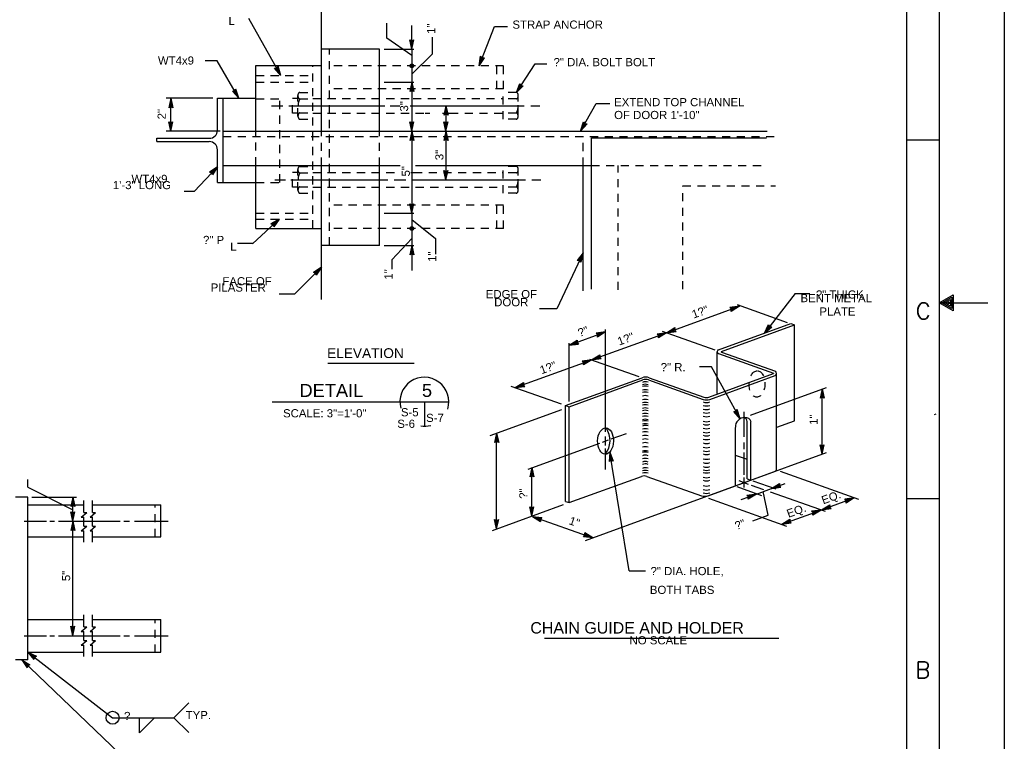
# Model space of a CAD drawing. Extents: x -23 to 19, y -16.2 to 13.8.
# Tile 10 of 12: x 3.9 to 19, y -7.9 to 3.2. Entities that reach past the tile are written whole.
import ezdxf
from ezdxf.enums import TextEntityAlignment as Align

# ---------------------------------------------------------------- set-up
doc = ezdxf.new("R2010")
doc.units = 0
doc.header["$MEASUREMENT"] = 0
doc.linetypes.add('HIDDEN2', pattern=[0.1875, 0.125, -0.0625])
doc.layers.add('01', color=7, linetype='CONTINUOUS')
doc.styles.add('ARIAL', font='Arial')
doc.styles.add('TXT_SHX', font='txt.shx')

msp = doc.modelspace()

# ---------------------------------------------------------------- linework, layer by layer
at = {"layer": '01', "color": 7, "linetype": 'CONTINUOUS'}
for p, q in [((18.978, 13.841), (18.978, -16.159)), ((17.978, 12.841), (17.978, -15.159)), ((17.478, 12.341), (17.478, -14.659)), ((8.51, 1.474), (8.51, 3.687)), ((7.887, 2.325), (7.394, 3.2)), ((9.509, 2.896), (9.509, 3.129)), ((9.895, 2.728), (9.895, 3.093)), ((10.925, 2.474), (11.163, 3.073)), ((11.163, 3.073), (11.363, 3.073)), ((9.895, 2.63), (9.509, 2.896)), ((9.895, 2.728), (9.864, 2.872)), ((9.864, 2.872), (9.895, 2.858)), ((9.895, 2.728), (9.926, 2.872)), ((9.895, 2.858), (9.926, 2.872)), ((10.212, 2.656), (10.212, 2.913)), ((9.399, 2.728), (8.51, 2.728)), ((9.399, 1.46), (9.399, 2.728)), ((9.469, 2.728), (9.923, 2.728)), ((9.895, 2.765), (9.875, 2.859)), ((9.875, 2.859), (9.895, 2.85)), ((9.895, 2.801), (9.885, 2.846)), ((9.885, 2.846), (9.895, 2.842)), ((9.895, 2.765), (9.915, 2.859)), ((9.895, 2.85), (9.915, 2.859)), ((9.895, 2.801), (9.904, 2.846)), ((9.895, 2.842), (9.904, 2.846)), ((9.895, 2.728), (9.895, 2.473)), ((9.895, 2.347), (10.212, 2.656)), ((10.925, 2.474), (10.949, 2.619)), ((10.925, 2.474), (11.007, 2.596)), ((10.939, 2.508), (10.955, 2.603)), ((10.939, 2.508), (10.992, 2.588)), ((10.949, 2.619), (10.973, 2.595)), ((10.952, 2.542), (10.959, 2.587)), ((10.952, 2.542), (10.977, 2.58)), ((10.955, 2.603), (10.97, 2.587)), ((10.959, 2.587), (10.967, 2.58)), ((10.967, 2.58), (10.977, 2.58)), ((10.97, 2.587), (10.992, 2.588)), ((10.973, 2.595), (11.007, 2.596)), ((6.909, 2.548), (6.726, 2.548)), ((7.243, 1.976), (6.909, 2.548)), ((7.504, 2.48), (8.51, 2.48)), ((7.504, 1.474), (7.504, 2.48)), ((7.789, 2.435), (7.823, 2.438)), ((7.887, 2.325), (7.789, 2.435)), ((7.805, 2.429), (7.827, 2.431)), ((7.869, 2.357), (7.805, 2.429)), ((7.82, 2.423), (7.831, 2.424)), ((7.851, 2.389), (7.82, 2.423)), ((7.823, 2.438), (7.843, 2.466)), ((7.827, 2.431), (7.84, 2.449)), ((7.831, 2.424), (7.837, 2.432)), ((7.851, 2.389), (7.837, 2.432)), ((7.869, 2.357), (7.84, 2.449)), ((7.887, 2.325), (7.843, 2.466)), ((9.895, 2.473), (9.895, 2.222)), ((11.497, 2.064), (11.783, 2.501)), ((11.783, 2.501), (11.962, 2.501)), ((7.177, 2.088), (7.197, 2.116)), ((7.243, 1.976), (7.197, 2.116)), ((9.469, 2.223), (9.923, 2.223)), ((9.895, 2.222), (9.864, 2.078)), ((9.895, 2.185), (9.875, 2.091)), ((9.895, 2.149), (9.886, 2.104)), ((9.895, 2.222), (9.895, 1.472)), ((9.895, 2.222), (9.926, 2.078)), ((9.895, 2.185), (9.915, 2.091)), ((9.895, 2.149), (9.905, 2.104)), ((11.497, 2.064), (11.55, 2.201)), ((11.497, 2.064), (11.602, 2.168)), ((11.517, 2.095), (11.552, 2.185)), ((11.517, 2.095), (11.585, 2.163)), ((11.537, 2.125), (11.553, 2.168)), ((11.537, 2.125), (11.569, 2.158)), ((11.55, 2.201), (11.568, 2.173)), ((11.552, 2.185), (11.564, 2.166)), ((11.553, 2.168), (11.559, 2.159)), ((11.559, 2.159), (11.569, 2.158)), ((11.564, 2.166), (11.585, 2.163)), ((11.568, 2.173), (11.602, 2.168)), ((6.845, 1.975), (6.13, 1.975)), ((6.201, 1.975), (6.17, 1.831)), ((6.201, 1.472), (6.201, 1.975)), ((6.201, 1.975), (6.232, 1.831)), ((6.914, 1.976), (7.504, 1.976)), ((6.914, 1.487), (6.914, 1.975)), ((7.001, 0.684), (7.001, 1.976)), ((7.144, 2.085), (7.177, 2.088)), ((7.243, 1.976), (7.144, 2.085)), ((7.16, 2.079), (7.181, 2.081)), ((7.224, 2.008), (7.16, 2.079)), ((7.175, 2.073), (7.186, 2.074)), ((7.206, 2.039), (7.175, 2.073)), ((7.181, 2.081), (7.194, 2.099)), ((7.186, 2.074), (7.191, 2.082)), ((7.206, 2.039), (7.191, 2.082)), ((7.224, 2.008), (7.194, 2.099)), ((9.895, 2.092), (9.864, 2.078)), ((9.895, 2.1), (9.875, 2.091)), ((9.895, 2.108), (9.886, 2.104)), ((9.905, 2.104), (9.895, 2.108)), ((9.915, 2.091), (9.895, 2.1)), ((9.926, 2.078), (9.895, 2.092)), ((6.201, 1.845), (6.17, 1.831)), ((6.201, 1.938), (6.181, 1.844)), ((6.201, 1.853), (6.181, 1.844)), ((6.201, 1.902), (6.192, 1.857)), ((6.201, 1.861), (6.192, 1.857)), ((6.201, 1.938), (6.221, 1.844)), ((6.201, 1.902), (6.211, 1.857)), ((6.211, 1.857), (6.201, 1.861)), ((6.221, 1.844), (6.201, 1.853)), ((6.232, 1.831), (6.201, 1.845)), ((7.744, 1.86), (7.917, 1.86)), ((8.006, 1.86), (9.478, 1.86)), ((9.56, 1.86), (9.709, 1.86)), ((9.871, 1.86), (9.932, 1.86)), ((9.895, 1.86), (10.442, 1.86)), ((10.418, 1.86), (10.387, 1.716)), ((10.418, 1.823), (10.398, 1.729)), ((10.418, 1.86), (10.418, 1.472)), ((10.418, 1.86), (10.449, 1.716)), ((10.418, 1.823), (10.438, 1.729)), ((10.442, 1.86), (11.617, 1.86)), ((11.719, 1.86), (11.855, 1.86)), ((12.483, 1.472), (12.722, 1.896)), ((12.722, 1.896), (12.932, 1.896)), ((10.418, 1.73), (10.387, 1.716)), ((10.418, 1.738), (10.398, 1.729)), ((10.418, 1.787), (10.409, 1.742)), ((10.418, 1.746), (10.409, 1.742)), ((10.418, 1.787), (10.428, 1.742)), ((10.428, 1.742), (10.418, 1.746)), ((10.438, 1.729), (10.418, 1.738)), ((10.449, 1.716), (10.418, 1.73)), ((6.201, 1.472), (6.17, 1.616)), ((6.17, 1.616), (6.201, 1.602)), ((6.201, 1.509), (6.181, 1.603)), ((6.181, 1.603), (6.201, 1.594)), ((6.201, 1.545), (6.191, 1.59)), ((6.191, 1.59), (6.201, 1.586)), ((6.201, 1.472), (6.232, 1.616)), ((6.201, 1.602), (6.232, 1.616)), ((6.201, 1.509), (6.221, 1.603)), ((6.201, 1.594), (6.221, 1.603)), ((6.201, 1.545), (6.21, 1.59)), ((6.201, 1.586), (6.21, 1.59)), ((9.895, 1.472), (9.864, 1.616)), ((9.864, 1.616), (9.895, 1.602)), ((9.895, 1.509), (9.875, 1.603)), ((9.875, 1.603), (9.895, 1.594)), ((9.895, 1.545), (9.885, 1.59)), ((9.885, 1.59), (9.895, 1.586)), ((9.895, 1.472), (9.926, 1.616)), ((9.895, 1.602), (9.926, 1.616)), ((9.895, 1.509), (9.915, 1.603)), ((9.895, 1.594), (9.915, 1.603)), ((9.895, 1.545), (9.904, 1.59)), ((9.895, 1.586), (9.904, 1.59)), ((10.418, 1.472), (10.387, 1.616)), ((10.387, 1.616), (10.418, 1.602)), ((10.418, 1.509), (10.398, 1.603)), ((10.398, 1.603), (10.418, 1.594)), ((10.418, 1.545), (10.408, 1.59)), ((10.408, 1.59), (10.418, 1.586)), ((10.418, 1.472), (10.449, 1.616)), ((10.418, 1.602), (10.449, 1.616)), ((10.418, 1.509), (10.438, 1.603)), ((10.418, 1.594), (10.438, 1.603)), ((10.418, 1.545), (10.427, 1.59)), ((10.418, 1.586), (10.427, 1.59)), ((12.483, 1.472), (12.527, 1.613)), ((12.483, 1.472), (12.581, 1.582)), ((12.501, 1.504), (12.53, 1.596)), ((12.501, 1.504), (12.565, 1.576)), ((12.519, 1.536), (12.532, 1.58)), ((12.519, 1.536), (12.549, 1.57)), ((12.527, 1.613), (12.547, 1.585)), ((12.53, 1.596), (12.543, 1.578)), ((12.532, 1.58), (12.539, 1.571)), ((12.539, 1.571), (12.549, 1.57)), ((12.543, 1.578), (12.565, 1.576)), ((12.547, 1.585), (12.581, 1.582)), ((5.987, 1.311), (5.987, 1.362)), ((5.987, 1.362), (6.789, 1.362)), ((6.957, 1.472), (6.13, 1.472)), ((6.994, 1.472), (10.677, 1.472)), ((9.895, 1.472), (9.864, 1.328)), ((9.895, 1.435), (9.875, 1.341)), ((9.895, 1.399), (9.886, 1.354)), ((9.895, 1.472), (9.895, 0.215)), ((9.895, 1.472), (9.926, 1.328)), ((9.895, 1.435), (9.915, 1.341)), ((9.895, 1.399), (9.905, 1.354)), ((10.418, 1.472), (10.387, 1.328)), ((10.418, 1.435), (10.398, 1.341)), ((10.418, 1.399), (10.409, 1.354)), ((10.418, 1.472), (10.418, 0.726)), ((10.418, 1.472), (10.449, 1.328)), ((10.418, 1.435), (10.438, 1.341)), ((10.418, 1.399), (10.428, 1.354)), ((10.677, 1.472), (15.34, 1.472)), ((12.648, -0.949), (12.648, 1.368)), ((12.648, 1.368), (15.331, 1.368)), ((5.987, 1.311), (6.789, 1.311)), ((9.895, 1.342), (9.864, 1.328)), ((9.895, 1.35), (9.875, 1.341)), ((9.895, 1.358), (9.886, 1.354)), ((9.905, 1.354), (9.895, 1.358)), ((9.915, 1.341), (9.895, 1.35)), ((9.926, 1.328), (9.895, 1.342)), ((10.418, 1.342), (10.387, 1.328)), ((10.418, 1.35), (10.398, 1.341)), ((10.418, 1.358), (10.409, 1.354)), ((10.428, 1.354), (10.418, 1.358)), ((10.438, 1.341), (10.418, 1.35)), ((10.449, 1.328), (10.418, 1.342)), ((17.478, 1.341), (17.978, 1.341)), ((6.914, 0.686), (6.914, 1.186)), ((6.914, 0.926), (6.559, 0.545)), ((6.914, 0.926), (6.793, 0.842)), ((6.914, 0.926), (6.839, 0.8)), ((6.999, 0.943), (9.714, 0.943)), ((7.504, -0.019), (7.504, 0.949)), ((8.51, -1.106), (8.51, 0.944)), ((9.399, -0.28), (9.399, 0.944)), ((9.952, 0.943), (12.648, 0.943)), ((12.519, -0.975), (12.519, 0.941)), ((6.825, 0.831), (6.793, 0.842)), ((6.889, 0.899), (6.81, 0.844)), ((6.831, 0.837), (6.81, 0.844)), ((6.839, 0.8), (6.825, 0.831)), ((6.864, 0.873), (6.827, 0.846)), ((6.836, 0.843), (6.827, 0.846)), ((6.839, 0.817), (6.831, 0.837)), ((6.841, 0.833), (6.836, 0.843)), ((6.889, 0.899), (6.839, 0.817)), ((6.864, 0.873), (6.841, 0.833)), ((10.418, 0.726), (10.387, 0.87)), ((10.387, 0.87), (10.418, 0.856)), ((10.418, 0.763), (10.398, 0.857)), ((10.398, 0.857), (10.418, 0.848)), ((10.418, 0.799), (10.408, 0.844)), ((10.408, 0.844), (10.418, 0.84)), ((10.418, 0.726), (10.449, 0.87)), ((10.418, 0.856), (10.449, 0.87)), ((10.418, 0.763), (10.438, 0.857)), ((10.418, 0.848), (10.438, 0.857)), ((10.418, 0.799), (10.427, 0.844)), ((10.418, 0.84), (10.427, 0.844)), ((6.914, 0.686), (7.504, 0.686)), ((7.792, 0.726), (7.955, 0.726)), ((8.04, 0.726), (9.526, 0.726)), ((9.621, 0.726), (9.801, 0.726)), ((9.896, 0.726), (9.936, 0.726)), ((9.936, 0.726), (11.637, 0.726)), ((11.733, 0.726), (11.871, 0.726)), ((6.559, 0.545), (6.406, 0.545)), ((9.895, 0.215), (9.864, 0.359)), ((9.864, 0.359), (9.895, 0.345)), ((9.895, 0.252), (9.875, 0.346)), ((9.875, 0.346), (9.895, 0.337)), ((9.895, 0.288), (9.885, 0.333)), ((9.885, 0.333), (9.895, 0.329)), ((9.895, 0.215), (9.926, 0.359)), ((9.895, 0.345), (9.926, 0.359)), ((9.895, 0.252), (9.915, 0.346)), ((9.895, 0.337), (9.915, 0.346)), ((9.895, 0.288), (9.904, 0.333)), ((9.895, 0.329), (9.904, 0.333)), ((9.469, 0.217), (9.923, 0.217)), ((9.895, 0.215), (9.895, -0.022)), ((7.861, 0.125), (7.45, -0.253)), ((7.861, 0.125), (7.734, 0.05)), ((7.765, 0.037), (7.734, 0.05)), ((7.834, 0.1), (7.751, 0.051)), ((7.771, 0.042), (7.751, 0.051)), ((7.776, 0.005), (7.765, 0.037)), ((7.807, 0.076), (7.768, 0.052)), ((7.777, 0.048), (7.768, 0.052)), ((7.778, 0.022), (7.771, 0.042)), ((7.861, 0.125), (7.776, 0.005)), ((7.781, 0.038), (7.777, 0.048)), ((7.834, 0.1), (7.778, 0.022)), ((7.807, 0.076), (7.781, 0.038)), ((9.895, 0.116), (10.255, -0.175)), ((7.504, -0.019), (8.51, -0.019)), ((9.895, -0.022), (9.895, -0.28)), ((7.454, -0.249), (7.222, -0.249)), ((9.399, -0.28), (8.51, -0.28)), ((9.469, -0.28), (9.923, -0.28)), ((9.895, -0.175), (9.586, -0.501)), ((9.895, -0.28), (9.864, -0.424)), ((9.895, -0.28), (9.895, -0.665)), ((9.895, -0.28), (9.926, -0.424)), ((10.255, -0.175), (10.255, -0.413)), ((9.895, -0.41), (9.864, -0.424)), ((9.895, -0.317), (9.875, -0.411)), ((9.895, -0.402), (9.875, -0.411)), ((9.895, -0.353), (9.886, -0.398)), ((9.895, -0.394), (9.886, -0.398)), ((9.895, -0.317), (9.915, -0.411)), ((9.895, -0.353), (9.905, -0.398)), ((9.905, -0.398), (9.895, -0.394)), ((9.915, -0.411), (9.895, -0.402)), ((9.926, -0.424), (9.895, -0.41)), ((12.519, -0.394), (12.117, -1.253)), ((12.519, -0.394), (12.43, -0.511)), ((12.503, -0.428), (12.445, -0.504)), ((12.503, -0.428), (12.482, -0.521)), ((12.519, -0.394), (12.486, -0.538)), ((9.586, -0.501), (9.586, -0.641)), ((12.464, -0.512), (12.43, -0.511)), ((12.467, -0.504), (12.445, -0.504)), ((12.488, -0.46), (12.461, -0.497)), ((12.471, -0.497), (12.461, -0.497)), ((12.486, -0.538), (12.464, -0.512)), ((12.482, -0.521), (12.467, -0.504)), ((12.478, -0.505), (12.471, -0.497)), ((12.488, -0.46), (12.478, -0.505)), ((8.51, -0.613), (8.093, -1.025)), ((8.51, -0.613), (8.386, -0.692)), ((8.418, -0.704), (8.386, -0.692)), ((8.484, -0.639), (8.403, -0.691)), ((8.423, -0.699), (8.403, -0.691)), ((8.429, -0.736), (8.418, -0.704)), ((8.458, -0.664), (8.42, -0.69)), ((8.429, -0.693), (8.42, -0.69)), ((8.431, -0.719), (8.423, -0.699)), ((8.51, -0.613), (8.429, -0.736)), ((8.433, -0.703), (8.429, -0.693)), ((8.484, -0.639), (8.431, -0.719)), ((8.458, -0.664), (8.433, -0.703)), ((8.093, -1.025), (7.86, -1.025)), ((15.77, -1.018), (15.3, -1.624)), ((15.77, -1.018), (15.998, -1.018)), ((14.883, -1.186), (15.65, -1.458)), ((17.978, -1.159), (18.728, -1.159)), ((12.117, -1.253), (11.853, -1.253)), ((13.8, -1.617), (14.916, -1.212)), ((14.916, -1.212), (14.77, -1.232)), ((14.794, -1.256), (14.77, -1.232)), ((14.881, -1.225), (14.786, -1.238)), ((14.801, -1.254), (14.786, -1.238)), ((14.916, -1.212), (14.791, -1.29)), ((14.791, -1.29), (14.794, -1.256)), ((14.881, -1.225), (14.8, -1.275)), ((14.8, -1.275), (14.801, -1.254)), ((14.847, -1.237), (14.802, -1.244)), ((14.809, -1.251), (14.802, -1.244)), ((14.847, -1.237), (14.808, -1.262)), ((14.808, -1.262), (14.809, -1.251)), ((14.597, -1.88), (15.705, -1.477)), ((14.643, -1.903), (15.76, -1.497)), ((15.3, -1.624), (15.364, -1.491)), ((15.323, -1.595), (15.364, -1.508)), ((15.364, -1.491), (15.38, -1.521)), ((15.364, -1.508), (15.375, -1.528)), ((15.705, -1.477), (15.76, -1.497)), ((15.76, -2.966), (15.76, -1.497)), ((12.305, -1.81), (12.866, -1.606)), ((12.651, -2.034), (13.8, -1.617)), ((12.866, -1.606), (12.72, -1.626)), ((12.744, -1.65), (12.72, -1.626)), ((12.831, -1.619), (12.736, -1.632)), ((12.751, -1.648), (12.736, -1.632)), ((12.866, -1.606), (12.741, -1.684)), ((12.741, -1.684), (12.744, -1.65)), ((12.831, -1.619), (12.75, -1.67)), ((12.75, -1.67), (12.751, -1.648)), ((12.797, -1.631), (12.752, -1.638)), ((12.759, -1.645), (12.752, -1.638)), ((12.797, -1.631), (12.759, -1.656)), ((12.759, -1.656), (12.759, -1.645)), ((12.864, -3.137), (12.864, -1.569)), ((13.8, -1.617), (13.654, -1.637)), ((13.678, -1.661), (13.654, -1.637)), ((13.765, -1.63), (13.67, -1.643)), ((13.685, -1.659), (13.67, -1.643)), ((13.8, -1.617), (13.675, -1.695)), ((13.765, -1.63), (13.684, -1.68)), ((13.684, -1.68), (13.685, -1.659)), ((13.731, -1.642), (13.686, -1.649)), ((13.693, -1.656), (13.686, -1.649)), ((13.731, -1.642), (13.692, -1.667)), ((13.692, -1.667), (13.693, -1.656)), ((13.731, -1.592), (14.539, -1.878)), ((13.8, -1.617), (13.925, -1.539)), ((13.8, -1.617), (13.946, -1.597)), ((13.835, -1.604), (13.916, -1.554)), ((13.835, -1.604), (13.93, -1.591)), ((13.869, -1.592), (13.908, -1.567)), ((13.869, -1.592), (13.914, -1.585)), ((13.908, -1.567), (13.907, -1.578)), ((13.907, -1.578), (13.914, -1.585)), ((13.916, -1.554), (13.915, -1.575)), ((13.915, -1.575), (13.93, -1.591)), ((13.925, -1.539), (13.922, -1.573)), ((13.922, -1.573), (13.946, -1.597)), ((15.3, -1.624), (15.413, -1.529)), ((15.323, -1.595), (15.396, -1.533)), ((15.345, -1.566), (15.364, -1.525)), ((15.345, -1.566), (15.379, -1.536)), ((15.364, -1.525), (15.37, -1.534)), ((15.37, -1.534), (15.379, -1.536)), ((15.375, -1.528), (15.396, -1.533)), ((15.38, -1.521), (15.413, -1.529)), ((12.305, -1.81), (12.43, -1.732)), ((12.305, -2.669), (12.305, -1.776)), ((12.305, -1.81), (12.451, -1.79)), ((12.34, -1.797), (12.421, -1.746)), ((12.34, -1.797), (12.435, -1.784)), ((12.374, -1.785), (12.412, -1.76)), ((12.374, -1.785), (12.419, -1.778)), ((12.412, -1.76), (12.412, -1.771)), ((12.412, -1.771), (12.419, -1.778)), ((12.421, -1.746), (12.42, -1.768)), ((12.42, -1.768), (12.435, -1.784)), ((12.43, -1.732), (12.427, -1.766)), ((12.427, -1.766), (12.451, -1.79)), ((13.675, -1.695), (13.678, -1.661)), ((12.651, -2.034), (12.776, -1.956)), ((12.776, -1.956), (12.773, -1.99)), ((14.577, -2.549), (14.577, -1.904)), ((14.597, -1.937), (15.442, -2.236)), ((14.641, -1.914), (15.468, -2.207)), ((8.608, -2.086), (9.932, -2.086)), ((11.479, -2.459), (12.653, -2.033)), ((12.653, -2.033), (12.507, -2.053)), ((12.531, -2.077), (12.507, -2.053)), ((12.618, -2.046), (12.523, -2.059)), ((12.538, -2.075), (12.523, -2.059)), ((12.653, -2.033), (12.528, -2.111)), ((12.528, -2.111), (12.531, -2.077)), ((12.618, -2.046), (12.537, -2.096)), ((12.537, -2.096), (12.538, -2.075)), ((12.584, -2.058), (12.539, -2.065)), ((12.546, -2.072), (12.539, -2.065)), ((12.584, -2.058), (12.545, -2.083)), ((12.545, -2.083), (12.546, -2.072)), ((12.618, -2.021), (13.377, -2.29)), ((12.651, -2.034), (12.797, -2.014)), ((12.686, -2.021), (12.767, -1.971)), ((12.686, -2.021), (12.781, -2.008)), ((12.72, -2.009), (12.759, -1.984)), ((12.72, -2.009), (12.765, -2.002)), ((12.759, -1.984), (12.758, -1.995)), ((12.758, -1.995), (12.765, -2.002)), ((12.767, -1.971), (12.766, -1.992)), ((12.766, -1.992), (12.781, -2.008)), ((12.773, -1.99), (12.797, -2.014)), ((14.489, -2.138), (14.305, -2.138)), ((14.45, -2.603), (15.442, -2.242)), ((14.926, -2.935), (14.489, -2.138)), ((15.486, -3.717), (15.486, -2.241)), ((11.479, -2.459), (11.604, -2.381)), ((11.514, -2.446), (11.595, -2.396)), ((11.548, -2.434), (11.587, -2.409)), ((11.587, -2.409), (11.586, -2.42)), ((11.595, -2.396), (11.594, -2.417)), ((11.604, -2.381), (11.601, -2.415)), ((11.601, -2.415), (11.625, -2.439)), ((12.25, -2.732), (13.424, -2.306)), ((12.305, -2.752), (13.437, -2.341)), ((13.521, -2.341), (14.36, -2.638)), ((13.534, -2.306), (14.373, -2.603)), ((14.462, -2.638), (15.466, -2.273)), ((11.411, -2.435), (12.185, -2.709)), ((11.479, -2.459), (11.625, -2.439)), ((11.514, -2.446), (11.609, -2.433)), ((11.548, -2.434), (11.593, -2.427)), ((11.586, -2.42), (11.593, -2.427)), ((11.594, -2.417), (11.609, -2.433)), ((15.088, -2.879), (16.251, -2.457)), ((16.185, -2.477), (16.154, -2.621)), ((16.185, -2.514), (16.165, -2.608)), ((16.185, -2.55), (16.176, -2.595)), ((16.185, -3.48), (16.185, -2.477)), ((16.185, -2.477), (16.216, -2.621)), ((16.185, -2.514), (16.205, -2.608)), ((16.185, -2.55), (16.195, -2.595)), ((7.753, -2.675), (10.462, -2.675)), ((10.087, -2.675), (10.087, -3.05)), ((16.185, -2.607), (16.154, -2.621)), ((16.185, -2.599), (16.165, -2.608)), ((16.185, -2.591), (16.176, -2.595)), ((16.195, -2.595), (16.185, -2.591)), ((16.205, -2.608), (16.185, -2.599)), ((16.216, -2.621), (16.185, -2.607)), ((11.096, -3.19), (12.193, -2.792)), ((12.25, -2.732), (12.305, -2.752)), ((12.25, -4.201), (12.25, -2.732)), ((12.305, -4.221), (12.305, -2.752)), ((14.83, -2.824), (14.863, -2.821)), ((14.926, -2.935), (14.83, -2.824)), ((14.845, -2.83), (14.867, -2.828)), ((14.908, -2.903), (14.845, -2.83)), ((14.86, -2.836), (14.871, -2.835)), ((14.891, -2.871), (14.86, -2.836)), ((14.863, -2.821), (14.884, -2.794)), ((14.867, -2.828), (14.881, -2.811)), ((14.871, -2.835), (14.877, -2.827)), ((14.891, -2.871), (14.877, -2.827)), ((14.908, -2.903), (14.881, -2.811)), ((14.926, -2.935), (14.884, -2.794)), ((14.991, -3.211), (14.991, -2.827)), ((17.908, -2.868), (17.935, -2.858)), ((15.037, -3.855), (15.037, -2.975)), ((15.094, -3.877), (15.094, -2.981)), ((15.489, -3.064), (15.76, -2.966)), ((11.195, -3.157), (11.164, -3.301)), ((11.195, -4.624), (11.195, -3.157)), ((11.195, -3.157), (11.226, -3.301)), ((12.952, -3.244), (13.187, -3.159)), ((14.856, -3.964), (14.856, -3.067)), ((11.195, -3.287), (11.164, -3.301)), ((11.195, -3.194), (11.175, -3.288)), ((11.195, -3.279), (11.175, -3.288)), ((11.195, -3.23), (11.186, -3.275)), ((11.195, -3.271), (11.186, -3.275)), ((11.195, -3.194), (11.215, -3.288)), ((11.195, -3.23), (11.205, -3.275)), ((11.205, -3.275), (11.195, -3.271)), ((11.215, -3.288), (11.195, -3.279)), ((11.226, -3.301), (11.195, -3.287)), ((11.679, -3.709), (12.776, -3.308)), ((12.819, -3.293), (12.909, -3.26)), ((12.864, -3.345), (12.864, -3.206)), ((14.991, -3.4), (14.991, -3.3)), ((12.556, -4.802), (16.254, -3.455)), ((12.864, -3.711), (12.864, -3.389)), ((12.929, -3.446), (12.922, -3.593)), ((13.229, -5.267), (12.929, -3.446)), ((12.929, -3.446), (12.983, -3.583)), ((14.991, -3.795), (14.991, -3.451)), ((16.185, -3.48), (16.154, -3.336)), ((16.154, -3.336), (16.185, -3.35)), ((16.185, -3.443), (16.165, -3.349)), ((16.165, -3.349), (16.185, -3.358)), ((16.185, -3.407), (16.175, -3.362)), ((16.175, -3.362), (16.185, -3.366)), ((16.185, -3.48), (16.216, -3.336)), ((16.185, -3.35), (16.216, -3.336)), ((16.185, -3.443), (16.205, -3.349)), ((16.185, -3.358), (16.205, -3.349)), ((16.185, -3.407), (16.194, -3.362)), ((16.185, -3.366), (16.194, -3.362)), ((12.95, -3.574), (12.922, -3.593)), ((12.935, -3.483), (12.931, -3.579)), ((12.949, -3.566), (12.931, -3.579)), ((12.935, -3.483), (12.97, -3.572)), ((12.941, -3.518), (12.939, -3.564)), ((12.948, -3.558), (12.939, -3.564)), ((12.941, -3.518), (12.958, -3.561)), ((12.958, -3.561), (12.948, -3.558)), ((12.97, -3.572), (12.949, -3.566)), ((12.983, -3.583), (12.95, -3.574)), ((14.854, -3.491), (15.036, -3.555)), ((11.735, -3.681), (11.704, -3.825)), ((11.735, -3.718), (11.715, -3.812)), ((11.735, -3.754), (11.726, -3.799)), ((11.735, -4.428), (11.735, -3.681)), ((11.735, -3.681), (11.766, -3.825)), ((11.735, -3.718), (11.755, -3.812)), ((11.735, -3.754), (11.745, -3.799)), ((15.094, -3.877), (15.468, -3.741)), ((15.544, -3.738), (16.742, -4.167)), ((4.007, -3.985), (4.007, -3.867)), ((11.735, -3.811), (11.704, -3.825)), ((11.735, -3.803), (11.715, -3.812)), ((11.735, -3.795), (11.726, -3.799)), ((11.745, -3.799), (11.735, -3.795)), ((11.755, -3.812), (11.735, -3.803)), ((11.766, -3.825), (11.735, -3.811)), ((12.305, -4.221), (13.414, -3.818)), ((13.498, -3.818), (14.337, -4.115)), ((14.906, -3.884), (15.053, -3.936)), ((14.913, -3.943), (15.053, -3.891)), ((14.991, -3.988), (14.991, -3.836)), ((15.037, -3.855), (15.094, -3.876)), ((15.122, -3.886), (15.476, -4.011)), ((4.007, -3.985), (4.695, -4.329)), ((14.439, -4.115), (14.856, -3.964)), ((14.879, -3.975), (15.257, -4.11)), ((15.099, -3.952), (15.284, -4.018)), ((15.177, -4.089), (15.408, -4.005)), ((15.356, -4.415), (15.282, -4.051)), ((15.389, -4.055), (16.23, -4.354)), ((15.408, -4.005), (15.533, -3.927)), ((15.408, -4.005), (15.619, -3.929)), ((15.408, -4.005), (15.554, -3.985)), ((15.443, -3.992), (15.524, -3.942)), ((15.443, -3.992), (15.538, -3.979)), ((15.477, -3.98), (15.516, -3.956)), ((15.477, -3.98), (15.522, -3.973)), ((15.516, -3.956), (15.515, -3.966)), ((15.515, -3.966), (15.522, -3.973)), ((15.524, -3.942), (15.523, -3.964)), ((15.523, -3.964), (15.538, -3.979)), ((15.533, -3.927), (15.53, -3.961)), ((15.53, -3.961), (15.554, -3.985)), ((4.005, -4.135), (3.82, -4.135)), ((4.005, -6.631), (4.005, -4.135)), ((4.066, -4.135), (4.754, -4.135)), ((4.695, -4.135), (4.664, -4.279)), ((4.695, -4.172), (4.675, -4.266)), ((4.695, -4.208), (4.686, -4.253)), ((4.695, -4.506), (4.695, -4.135)), ((4.695, -4.135), (4.726, -4.279)), ((4.695, -4.172), (4.715, -4.266)), ((4.695, -4.208), (4.705, -4.253)), ((4.863, -4.37), (4.863, -4.189)), ((4.999, -4.37), (4.999, -4.189)), ((12.25, -4.201), (12.305, -4.221)), ((14.442, -4.153), (15.641, -4.58)), ((14.942, -4.174), (15.177, -4.089)), ((15.177, -4.089), (15.031, -4.109)), ((15.055, -4.133), (15.031, -4.109)), ((15.142, -4.102), (15.047, -4.115)), ((15.062, -4.13), (15.047, -4.115)), ((15.177, -4.089), (15.052, -4.167)), ((15.052, -4.167), (15.055, -4.133)), ((15.142, -4.102), (15.061, -4.152)), ((15.061, -4.152), (15.062, -4.13)), ((15.108, -4.114), (15.063, -4.121)), ((15.07, -4.128), (15.063, -4.121)), ((15.108, -4.114), (15.069, -4.139)), ((15.069, -4.139), (15.07, -4.128)), ((16.176, -4.331), (16.678, -4.149)), ((16.678, -4.149), (16.532, -4.169)), ((16.556, -4.193), (16.532, -4.169)), ((16.643, -4.162), (16.548, -4.175)), ((16.563, -4.191), (16.548, -4.175)), ((16.678, -4.149), (16.553, -4.227)), ((16.553, -4.227), (16.556, -4.193)), ((16.643, -4.162), (16.562, -4.212)), ((16.562, -4.212), (16.563, -4.191)), ((16.609, -4.174), (16.564, -4.181)), ((16.571, -4.188), (16.564, -4.181)), ((16.609, -4.174), (16.57, -4.199)), ((16.57, -4.199), (16.571, -4.188)), ((17.478, -4.159), (17.978, -4.159)), ((4.005, -4.257), (4.863, -4.257)), ((4.695, -4.265), (4.664, -4.279)), ((4.695, -4.506), (4.664, -4.362)), ((4.664, -4.362), (4.695, -4.376)), ((4.695, -4.257), (4.675, -4.266)), ((4.695, -4.469), (4.675, -4.375)), ((4.675, -4.375), (4.695, -4.384)), ((4.695, -4.249), (4.686, -4.253)), ((4.705, -4.253), (4.695, -4.249)), ((4.715, -4.266), (4.695, -4.257)), ((4.726, -4.279), (4.695, -4.265)), ((4.695, -4.506), (4.726, -4.362)), ((4.695, -4.376), (4.726, -4.362)), ((4.695, -4.469), (4.715, -4.375)), ((4.695, -4.384), (4.715, -4.375)), ((4.824, -4.443), (4.91, -4.37)), ((4.863, -4.37), (4.91, -4.37)), ((4.96, -4.443), (5.046, -4.37)), ((4.999, -4.257), (6.045, -4.257)), ((4.999, -4.37), (5.046, -4.37)), ((6.045, -4.747), (6.045, -4.257)), ((11.13, -4.648), (12.22, -4.252)), ((11.735, -4.428), (11.704, -4.284)), ((11.704, -4.284), (11.735, -4.298)), ((11.735, -4.391), (11.715, -4.297)), ((11.715, -4.297), (11.735, -4.306)), ((11.735, -4.355), (11.725, -4.31)), ((11.725, -4.31), (11.735, -4.314)), ((11.735, -4.428), (11.766, -4.284)), ((11.735, -4.298), (11.766, -4.284)), ((11.735, -4.391), (11.755, -4.297)), ((11.735, -4.306), (11.755, -4.297)), ((11.735, -4.355), (11.744, -4.31)), ((11.735, -4.314), (11.744, -4.31)), ((15.566, -4.552), (16.17, -4.334)), ((16.17, -4.334), (16.024, -4.354)), ((16.048, -4.378), (16.024, -4.354)), ((16.135, -4.347), (16.04, -4.36)), ((16.055, -4.375), (16.04, -4.36)), ((16.17, -4.334), (16.045, -4.412)), ((16.045, -4.412), (16.048, -4.378)), ((16.135, -4.347), (16.054, -4.397)), ((16.054, -4.397), (16.055, -4.375)), ((16.101, -4.359), (16.056, -4.366)), ((16.063, -4.373), (16.056, -4.366)), ((16.101, -4.359), (16.062, -4.383)), ((16.062, -4.383), (16.063, -4.373)), ((16.176, -4.331), (16.301, -4.253)), ((16.176, -4.331), (16.322, -4.311)), ((16.211, -4.318), (16.292, -4.268)), ((16.211, -4.318), (16.306, -4.305)), ((16.245, -4.306), (16.284, -4.281)), ((16.245, -4.306), (16.29, -4.299)), ((16.284, -4.281), (16.283, -4.292)), ((16.283, -4.292), (16.29, -4.299)), ((16.292, -4.268), (16.291, -4.289)), ((16.291, -4.289), (16.306, -4.305)), ((16.301, -4.253), (16.298, -4.287)), ((16.298, -4.287), (16.322, -4.311)), ((3.951, -4.506), (4.291, -4.506)), ((4.345, -4.506), (4.415, -4.506)), ((4.478, -4.506), (5.423, -4.506)), ((4.695, -4.506), (4.664, -4.65)), ((4.695, -4.433), (4.685, -4.388)), ((4.685, -4.388), (4.695, -4.392)), ((4.695, -4.433), (4.704, -4.388)), ((4.695, -4.392), (4.704, -4.388)), ((4.695, -6.26), (4.695, -4.506)), ((4.695, -4.506), (4.726, -4.65)), ((4.824, -4.443), (4.863, -4.443)), ((4.863, -4.579), (4.863, -4.443)), ((4.96, -4.443), (4.999, -4.443)), ((4.999, -4.579), (4.999, -4.443)), ((5.479, -4.506), (5.563, -4.506)), ((5.642, -4.506), (6.157, -4.506)), ((11.195, -4.624), (11.164, -4.48)), ((11.164, -4.48), (11.195, -4.494)), ((11.195, -4.587), (11.175, -4.493)), ((11.175, -4.493), (11.195, -4.502)), ((11.195, -4.551), (11.185, -4.506)), ((11.185, -4.506), (11.195, -4.51)), ((11.195, -4.624), (11.226, -4.48)), ((11.195, -4.494), (11.226, -4.48)), ((11.195, -4.587), (11.215, -4.493)), ((11.195, -4.502), (11.215, -4.493)), ((11.195, -4.551), (11.204, -4.506)), ((11.195, -4.51), (11.204, -4.506)), ((11.743, -4.432), (12.67, -4.762)), ((11.743, -4.432), (11.889, -4.451)), ((11.743, -4.432), (11.868, -4.509)), ((11.778, -4.444), (11.873, -4.457)), ((11.778, -4.444), (11.86, -4.495)), ((11.812, -4.456), (11.851, -4.48)), ((11.812, -4.456), (11.858, -4.462)), ((11.858, -4.462), (11.85, -4.47)), ((11.85, -4.47), (11.851, -4.48)), ((11.873, -4.457), (11.858, -4.473)), ((11.858, -4.473), (11.86, -4.495)), ((11.889, -4.451), (11.865, -4.476)), ((11.865, -4.476), (11.868, -4.509)), ((15.121, -4.5), (15.356, -4.415)), ((15.566, -4.552), (15.691, -4.474)), ((15.601, -4.539), (15.682, -4.489)), ((15.601, -4.539), (15.696, -4.526)), ((15.635, -4.527), (15.674, -4.503)), ((15.635, -4.527), (15.68, -4.52)), ((15.674, -4.503), (15.673, -4.513)), ((15.673, -4.513), (15.68, -4.52)), ((15.682, -4.489), (15.681, -4.511)), ((15.681, -4.511), (15.696, -4.526)), ((15.691, -4.474), (15.688, -4.508)), ((15.688, -4.508), (15.712, -4.532)), ((4.695, -4.636), (4.664, -4.65)), ((4.695, -4.543), (4.675, -4.637)), ((4.695, -4.628), (4.675, -4.637)), ((4.695, -4.579), (4.686, -4.624)), ((4.695, -4.62), (4.686, -4.624)), ((4.695, -4.543), (4.715, -4.637)), ((4.695, -4.579), (4.705, -4.624)), ((4.705, -4.624), (4.695, -4.62)), ((4.715, -4.637), (4.695, -4.628)), ((4.726, -4.65), (4.695, -4.636)), ((4.824, -4.652), (4.91, -4.579)), ((4.824, -4.652), (4.863, -4.652)), ((4.863, -4.579), (4.91, -4.579)), ((4.863, -4.826), (4.863, -4.652)), ((4.96, -4.652), (5.046, -4.579)), ((4.96, -4.652), (4.999, -4.652)), ((4.999, -4.579), (5.046, -4.579)), ((4.999, -4.826), (4.999, -4.652)), ((15.566, -4.552), (15.712, -4.532)), ((4.005, -4.747), (4.863, -4.747)), ((4.999, -4.747), (6.045, -4.747)), ((12.524, -4.743), (12.548, -4.718)), ((12.67, -4.762), (12.524, -4.743)), ((12.54, -4.737), (12.555, -4.721)), ((12.635, -4.75), (12.54, -4.737)), ((12.67, -4.762), (12.545, -4.685)), ((12.548, -4.718), (12.545, -4.685)), ((12.635, -4.75), (12.553, -4.699)), ((12.555, -4.721), (12.553, -4.699)), ((12.555, -4.732), (12.563, -4.724)), ((12.601, -4.738), (12.555, -4.732)), ((12.601, -4.738), (12.562, -4.714)), ((12.563, -4.724), (12.562, -4.714)), ((13.229, -5.267), (13.479, -5.267)), ((4.005, -6.01), (4.863, -6.01)), ((4.863, -6.123), (4.863, -5.942)), ((4.999, -6.123), (4.999, -5.942)), ((4.999, -6.01), (6.045, -6.01)), ((6.045, -6.513), (6.045, -6.01)), ((4.695, -6.26), (4.664, -6.116)), ((4.664, -6.116), (4.695, -6.13)), ((4.695, -6.223), (4.675, -6.129)), ((4.675, -6.129), (4.695, -6.138)), ((4.695, -6.187), (4.685, -6.142)), ((4.685, -6.142), (4.695, -6.146)), ((4.695, -6.26), (4.726, -6.116)), ((4.695, -6.13), (4.726, -6.116)), ((4.695, -6.223), (4.715, -6.129)), ((4.695, -6.138), (4.715, -6.129)), ((4.695, -6.187), (4.704, -6.142)), ((4.695, -6.146), (4.704, -6.142)), ((4.824, -6.196), (4.91, -6.123)), ((4.863, -6.123), (4.91, -6.123)), ((4.96, -6.196), (5.046, -6.123)), ((4.999, -6.123), (5.046, -6.123)), ((3.951, -6.26), (4.291, -6.26)), ((4.345, -6.26), (4.415, -6.26)), ((4.478, -6.26), (5.423, -6.26)), ((4.824, -6.196), (4.863, -6.196)), ((4.824, -6.405), (4.91, -6.332)), ((4.863, -6.332), (4.863, -6.196)), ((4.863, -6.332), (4.91, -6.332)), ((4.96, -6.196), (4.999, -6.196)), ((4.96, -6.405), (5.046, -6.332)), ((4.999, -6.332), (4.999, -6.196)), ((4.999, -6.332), (5.046, -6.332)), ((5.479, -6.26), (5.563, -6.26)), ((5.642, -6.26), (6.157, -6.26)), ((11.927, -6.296), (15.52, -6.296)), ((4.824, -6.405), (4.863, -6.405)), ((4.863, -6.579), (4.863, -6.405)), ((4.96, -6.405), (4.999, -6.405)), ((4.999, -6.579), (4.999, -6.405)), ((4.005, -6.631), (3.82, -6.631)), ((3.913, -6.631), (5.411, -8.066)), ((3.913, -6.631), (4.038, -6.708)), ((3.913, -6.631), (3.996, -6.753)), ((4.005, -6.513), (4.863, -6.513)), ((4.005, -6.513), (5.306, -7.517)), ((4.005, -6.513), (4.138, -6.576)), ((4.005, -6.513), (4.1, -6.626)), ((4.034, -6.536), (4.121, -6.577)), ((4.034, -6.536), (4.096, -6.609)), ((4.063, -6.558), (4.093, -6.592)), ((4.063, -6.558), (4.105, -6.577)), ((4.095, -6.583), (4.093, -6.592)), ((4.105, -6.577), (4.095, -6.583)), ((4.102, -6.588), (4.096, -6.609)), ((4.108, -6.592), (4.1, -6.626)), ((4.121, -6.577), (4.102, -6.588)), ((4.138, -6.576), (4.108, -6.592)), ((4.999, -6.513), (6.045, -6.513)), ((3.94, -6.657), (4.021, -6.707)), ((3.94, -6.657), (3.994, -6.736)), ((3.966, -6.681), (3.992, -6.719)), ((3.966, -6.681), (4.005, -6.705)), ((3.995, -6.71), (3.992, -6.719)), ((4.001, -6.715), (3.994, -6.736)), ((4.005, -6.705), (3.995, -6.71)), ((4.007, -6.721), (3.996, -6.753)), ((4.021, -6.707), (4.001, -6.715)), ((4.038, -6.708), (4.007, -6.721)), ((6.246, -7.517), (6.473, -7.29)), ((5.306, -7.517), (6.246, -7.517)), ((5.721, -7.746), (5.721, -7.517)), ((5.721, -7.746), (5.948, -7.519)), ((6.246, -7.517), (6.473, -7.744))]:
    msp.add_line(p, q, dxfattribs=at)
at = {"layer": '01', "color": 7, "linetype": 'HIDDEN2'}
for p, q in [((8.631, -0.28), (8.631, 2.728)), ((8.378, -0.019), (8.378, 2.48)), ((11.3, 2.474), (8.628, 2.474)), ((11.197, 2.119), (11.197, 2.474)), ((11.3, 2.119), (11.3, 2.474)), ((7.504, 2.325), (8.378, 2.325)), ((7.504, 2.223), (8.378, 2.223)), ((11.3, 2.119), (8.628, 2.119)), ((7.504, 1.969), (7.872, 1.969)), ((7.872, 0.686), (7.872, 1.969)), ((8.147, 1.973), (8.064, 1.973)), ((8.064, 1.747), (8.064, 1.973)), ((8.149, 1.7), (8.149, 2.02)), ((8.176, 2.065), (8.378, 2.065)), ((8.176, 1.968), (8.378, 1.968)), ((8.378, 1.973), (9.914, 1.973)), ((9.914, 1.973), (11.293, 1.973)), ((11.497, 2.064), (11.295, 2.064)), ((11.295, 1.653), (11.295, 2.064)), ((11.497, 1.967), (11.295, 1.967)), ((11.524, 1.699), (11.524, 2.019)), ((8.147, 1.747), (8.064, 1.747)), ((8.176, 1.751), (8.378, 1.751)), ((8.378, 1.747), (10.111, 1.747)), ((10.1, 1.747), (10.169, 1.747)), ((10.363, 1.747), (10.482, 1.747)), ((10.482, 1.747), (11.293, 1.747)), ((11.497, 1.75), (11.295, 1.75)), ((8.176, 1.654), (8.378, 1.654)), ((11.497, 1.653), (11.295, 1.653)), ((7.001, 1.391), (15.528, 1.391)), ((7.504, 0.949), (7.504, 1.474)), ((8.51, 0.944), (8.51, 1.474)), ((9.399, 0.944), (9.399, 1.46)), ((12.519, 0.941), (12.519, 1.391)), ((8.176, 0.931), (8.378, 0.931)), ((11.497, 0.93), (11.295, 0.93)), ((11.295, 0.519), (11.295, 0.93)), ((12.648, 0.943), (15.338, 0.943)), ((13.06, -0.962), (13.06, 0.943)), ((8.147, 0.839), (8.064, 0.839)), ((8.064, 0.613), (8.064, 0.839)), ((8.149, 0.566), (8.149, 0.886)), ((8.176, 0.834), (8.378, 0.834)), ((8.378, 0.839), (9.695, 0.839)), ((9.878, 0.839), (9.93, 0.839)), ((9.93, 0.839), (11.293, 0.839)), ((11.497, 0.833), (11.295, 0.833)), ((11.524, 0.565), (11.524, 0.885)), ((7.504, 0.686), (7.872, 0.686)), ((8.147, 0.613), (8.064, 0.613)), ((8.176, 0.617), (8.378, 0.617)), ((8.378, 0.613), (11.293, 0.613)), ((11.497, 0.616), (11.295, 0.616)), ((14.048, -0.952), (14.048, 0.633)), ((14.048, 0.633), (15.47, 0.633)), ((8.176, 0.52), (8.378, 0.52)), ((11.497, 0.519), (11.295, 0.519)), ((11.3, 0.336), (8.628, 0.336)), ((11.197, -0.021), (11.197, 0.336)), ((11.3, -0.021), (11.3, 0.336)), ((7.504, 0.217), (8.378, 0.217)), ((7.504, 0.125), (8.378, 0.125)), ((11.3, -0.021), (8.628, -0.021)), ((5.959, -4.747), (5.959, -4.25)), ((5.959, -6.518), (5.959, -6.013))]:
    msp.add_line(p, q, dxfattribs=at)
at = {"layer": '01', "color": 7, "linetype": 'CONTINUOUS'}
msp.add_lwpolyline([(17.978, -1.159), (18.195, -1.034), (18.195, -1.284)], close=True, dxfattribs=at)
for points in [[(18.021, -1.159), (18.174, -1.07), (18.174, -1.248), (18.022, -1.16)], [(18.061, -1.16), (18.153, -1.106), (18.153, -1.212), (18.06, -1.158)], [(18.103, -1.16), (18.133, -1.142), (18.133, -1.176), (18.106, -1.161)]]:
    msp.add_lwpolyline(points, dxfattribs=at)
for centre, radius in [((9.895, 2.474), 0.0289), ((9.895, 2.474), 0.0224), ((9.895, 2.474), 0.0164), ((9.895, 2.474), 0.00831), ((9.895, -0.021), 0.0289), ((9.895, -0.021), 0.0224), ((9.895, -0.021), 0.0164), ((9.895, -0.021), 0.00831), ((5.306, -7.517), 0.0989)]:
    msp.add_circle(centre, radius, dxfattribs=at)
at = {"layer": '01', "color": 7, "linetype": 'HIDDEN2'}
for centre, start, end in [((8.381, 1.86), 152.047, 207.953), ((11.293, 1.859), 332.047, 27.953), ((8.381, 0.726), 152.047, 207.953), ((11.293, 0.725), 332.047, 27.953)]:
    msp.add_arc(centre, 0.231, start, end, dxfattribs=at)
at = {"layer": '01', "color": 7, "linetype": 'CONTINUOUS'}
for centre, radius, start, end in [((6.789, 1.487), 0.125, 270, 360), ((6.789, 1.186), 0.125, 0, 90), ((14.607, -1.908), 0.03, 109.9992, 250.494), ((14.646, -1.909), 0.00678, 114.2037, 225.1866), ((15.441, -2.239), 0.00383, 289.9831, 70.4976), ((15.448, -2.239), 0.0382, 298.441, 58.0876), ((10.087, -2.675), 0.375, 342.7089, 195.2686), ((13.48, -2.459), 0.162, 70.4976, 109.9562), ((13.474, -2.495), 0.125, 70.4976, 109.9562), ((13.474, -2.532), 0.125, 70.4976, 109.9562), ((13.48, -2.459), 0.125, 70.4976, 109.9562), ((13.474, -2.56), 0.125, 70.4976, 109.9562), ((13.474, -2.616), 0.125, 70.4976, 109.9562), ((13.474, -2.653), 0.125, 70.4976, 109.9562), ((13.474, -2.705), 0.125, 70.4976, 109.9562), ((13.474, -2.765), 0.125, 70.4976, 109.9562), ((13.474, -2.81), 0.125, 70.4976, 109.9562), ((14.411, -2.496), 0.151, 250.4976, 289.9786), ((14.411, -2.536), 0.151, 250.4976, 289.9786), ((14.411, -2.496), 0.114, 250.4976, 289.9786), ((13.474, -2.846), 0.125, 70.4976, 109.9562), ((13.474, -2.894), 0.125, 70.4976, 109.9562), ((13.474, -2.931), 0.125, 70.4976, 109.9562), ((13.474, -2.979), 0.125, 70.4976, 109.9562), ((14.411, -2.588), 0.151, 250.4976, 289.9786), ((14.411, -2.644), 0.151, 250.4976, 289.9786), ((14.411, -2.697), 0.151, 250.4976, 289.9786), ((13.474, -3.019), 0.125, 70.4976, 109.9562), ((13.474, -3.068), 0.125, 70.4976, 109.9562), ((13.474, -3.092), 0.125, 70.4976, 109.9562), ((13.474, -3.136), 0.125, 70.4976, 109.9562), ((14.411, -2.753), 0.151, 250.4976, 289.9786), ((14.411, -2.83), 0.151, 250.4976, 289.9786), ((14.996, -3.057), 0.14, 87.9286, 184.0134), ((14.969, -2.984), 0.0688, 7.1819, 75.4691), ((15.012, -3.002), 0.0855, 14.156, 96.7747), ((10.087, -2.675), 0.375, 261.6743, 284.9216), ((12.595, -3.269), 0.338, 321.3499, 34.6807), ((13.474, -3.164), 0.125, 70.4976, 109.9562), ((13.474, -3.213), 0.125, 70.4976, 109.9562), ((13.474, -3.261), 0.125, 70.4976, 109.9562), ((14.411, -2.878), 0.151, 250.4976, 289.9786), ((14.411, -2.938), 0.151, 250.4976, 289.9786), ((14.411, -2.999), 0.151, 250.4976, 289.9786), ((13.474, -3.317), 0.125, 70.4976, 109.9562), ((13.474, -3.37), 0.125, 70.4976, 109.9562), ((13.474, -3.426), 0.125, 70.4976, 109.9562), ((14.411, -3.047), 0.151, 250.4976, 289.9786), ((14.411, -3.104), 0.151, 250.4976, 289.9786), ((14.411, -3.164), 0.151, 250.4976, 289.9786), ((13.474, -3.49), 0.125, 70.4976, 109.9562), ((13.474, -3.551), 0.125, 70.4976, 109.9562), ((13.474, -3.571), 0.125, 70.4976, 109.9562), ((14.411, -3.228), 0.151, 250.4976, 289.9786), ((14.411, -3.285), 0.151, 250.4976, 289.9786), ((13.474, -3.619), 0.125, 70.4976, 109.9562), ((13.474, -3.668), 0.125, 70.4976, 109.9562), ((13.474, -3.716), 0.125, 70.4976, 109.9562), ((14.411, -3.333), 0.151, 250.4976, 289.9786), ((14.411, -3.406), 0.151, 250.4976, 289.9786), ((14.411, -3.466), 0.151, 250.4976, 289.9786), ((13.474, -3.752), 0.125, 70.4976, 109.9562), ((13.474, -3.813), 0.125, 70.4976, 109.9562), ((13.474, -3.853), 0.125, 70.4976, 109.9562), ((13.474, -3.889), 0.125, 70.4976, 109.9562), ((14.411, -3.527), 0.151, 250.4976, 289.9786), ((14.411, -3.575), 0.151, 250.4976, 289.9786), ((14.411, -3.615), 0.151, 250.4976, 289.9786), ((15.457, -3.713), 0.03, 289.9831, 357.7826), ((13.457, -3.936), 0.125, 70.4976, 109.9669), ((14.411, -3.688), 0.151, 250.4976, 289.9786), ((14.411, -3.736), 0.151, 250.4976, 289.9786), ((14.411, -3.817), 0.151, 250.4976, 289.9786), ((14.411, -3.877), 0.151, 250.4976, 289.9786), ((14.411, -3.929), 0.151, 250.4976, 289.9786), ((14.388, -3.973), 0.151, 250.4976, 289.9786)]:
    msp.add_arc(centre, radius, start, end, dxfattribs=at)
at = {"layer": '01', "color": 7, "linetype": 'HIDDEN2'}
for centre, start_param, end_param in [((8.176, 2.017), 0, 3.141593), ((11.497, 2.016), 3.141593, 6.283185), ((8.178, 1.703), 0, 3.141593), ((11.495, 1.702), 3.141593, 6.283185), ((8.176, 0.883), 0, 3.141593), ((11.497, 0.882), 3.141593, 6.283185), ((8.178, 0.569), 0, 3.141593), ((11.495, 0.568), 3.141593, 6.283185)]:
    msp.add_ellipse(centre, major_axis=(0, 0.0485), ratio=0.607338, start_param=start_param, end_param=end_param, dxfattribs=at)
msp.add_ellipse((15.187, -2.403), major_axis=(0.005, 0.202), ratio=0.602799, dxfattribs=at)
at = {"layer": '01', "color": 7, "linetype": 'CONTINUOUS'}
msp.add_ellipse((12.864, -3.278), major_axis=(0.005, 0.202), ratio=0.602799, dxfattribs=at)

# ---------------------------------------------------------------- texts
at = {"layer": '01', "color": 7, "linetype": 'CONTINUOUS', "style": 'ARIAL'}
for s, p in [('L', (7.084, 3.098)), ('STRAP ANCHOR', (11.437, 3.042)), ('?" DIA. BOLT BOLT', (12.068, 2.467)), ('EXTEND TOP CHANNEL', (12.996, 1.854)), ('OF DOOR 1\'-10" ', (12.996, 1.657)), ('L', (7.11, -0.36)), ('?" THICK', (16.09, -1.094)), ('?" DIA. HOLE,', (13.555, -5.332)), ('BOTH TABS', (13.544, -5.62)), ('TYP.', (6.427, -7.539))]:
    msp.add_text(s, height=0.125, dxfattribs=at).set_placement(p)
msp.add_text('1"', height=0.125, rotation=90, dxfattribs=at).set_placement((10.254, 2.961))
for s, height, p in [('WT4x9', 0.125, (6.278, 2.492)), ('WT4x9', 0.125, (5.872, 0.678)), ('FACE OF', 0.125, (7.368, -0.891)), ('EDGE OF', 0.125, (11.421, -1.088)), ('BENT METAL', 0.125, (16.402, -1.149)), ('PLATE', 0.125, (16.42, -1.354)), ('ELEVATION', 0.15, (9.183, -2.005)), ('?" R.', 0.125, (13.901, -2.207)), ('DETAIL', 0.2, (8.661, -2.602)), ('5', 0.2, (10.127, -2.601)), ('SCALE: 3"=1\'-0"', 0.125, (8.559, -2.914)), ('S-5', 0.125, (9.863, -2.898)), ('S-7', 0.125, (10.249, -2.984)), ('S-6', 0.125, (9.807, -3.075)), ('CHAIN GUIDE AND HOLDER', 0.175, (13.348, -6.227)), ('NO SCALE', 0.125, (13.674, -6.393))]:
    msp.add_text(s, height=height, dxfattribs=at).set_placement(p, align=Align.CENTER)
for s, rotation, p in [('3"', 90, (9.838, 1.852)), ('2"', 90, (6.121, 1.732)), ('3"', 90, (10.379, 1.106)), ('5"', 90, (9.864, 0.857)), ('1?"', 19.9574, (14.335, -1.358)), ('?"', 19.9574, (12.541, -1.657)), ('1?"', 19.9574, (13.194, -1.771)), ('1?"', 19.9574, (12.004, -2.211)), ('1"', 90, (16.117, -2.948)), ('?"', 90, (11.667, -4.082)), ('EQ.', 19.9574, (16.344, -4.197)), ('EQ.', 19.9574, (15.811, -4.403)), ('1"', 340.3916, (12.367, -4.574)), ('?"', 19.9574, (14.947, -4.614)), ('5"', 90, (4.656, -5.345))]:
    msp.add_text(s, height=0.125, rotation=rotation, dxfattribs=at).set_placement(p, align=Align.CENTER)
for s, p in [('1\'-3" LONG', (6.202, 0.583)), ('?" P', (7.017, -0.258)), ('PILASTER', (7.655, -0.987)), ('DOOR', (11.681, -1.212)), ('?', (5.579, -7.553))]:
    msp.add_text(s, height=0.125, dxfattribs=at).set_placement(p, align=Align.RIGHT)
for p in [(10.269, -0.371), (9.6, -0.645)]:
    msp.add_text('1"', height=0.125, rotation=90, dxfattribs=at).set_placement(p, align=Align.RIGHT)
at = {"layer": '01', "color": 7, "linetype": 'CONTINUOUS', "style": 'TXT_SHX', "width": 1.003}
for s, p in [('C', (17.735, -1.409)), ('B', (17.729, -6.909))]:
    msp.add_text(s, height=0.25, dxfattribs=at).set_placement(p, align=Align.CENTER)

doc.saveas('drawing.dxf')
